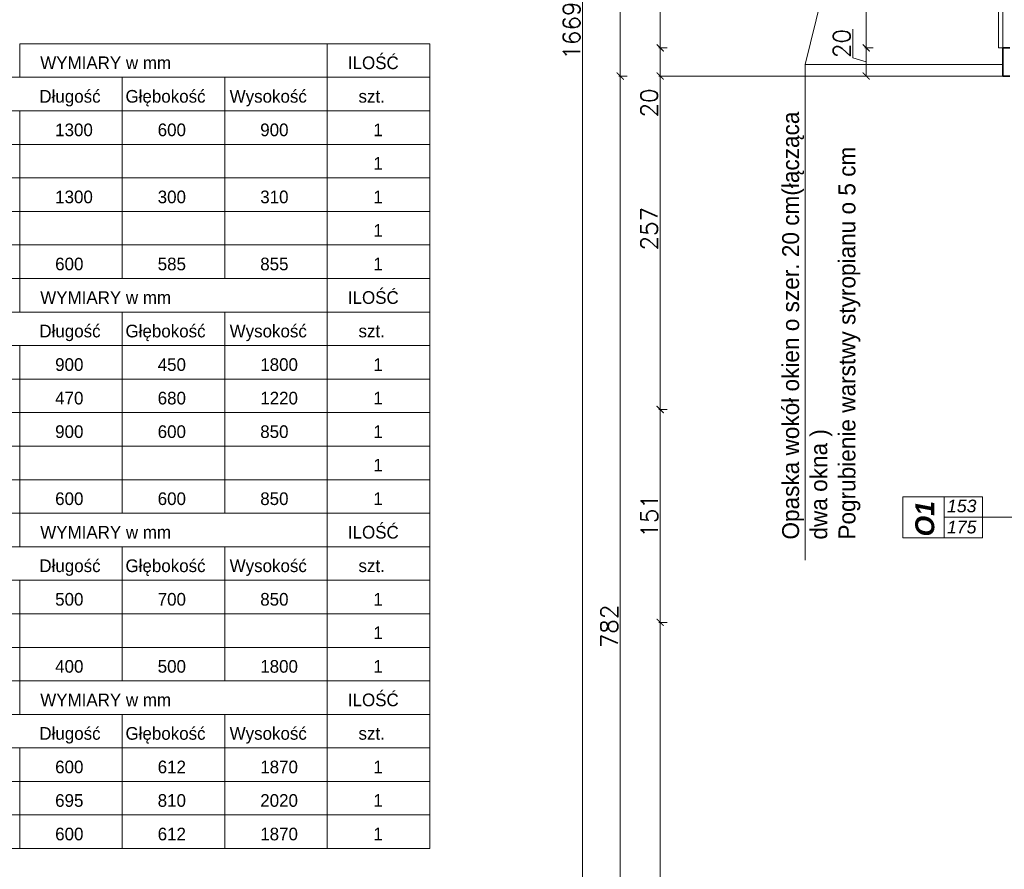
# Model space of a CAD drawing. Header units: millimetres. Extents: x -587 to 358276, y -26688 to 221215.
# Tile 74 of 256: x 8164 to 8863, y 9964 to 10568. Entities that reach past the tile are written whole.
import ezdxf
from ezdxf.lldxf.tags import DXFTag

# ---------------------------------------------------------------- set-up
doc = ezdxf.new("R2010")
doc.units = ezdxf.units.MM
doc.header["$MEASUREMENT"] = 0
for name, color, linetype, lineweight in [('A_izolacja', 5, 'Continuous', 9), ('A_opisy', 166, 'Continuous', 15), ('l.przerywana', 104, 'ICAD_ISO03W100', 5), ('l.widokowa', 140, 'Continuous', 15), ('wymiarowanie', 176, 'Continuous', 9)]:
    doc.layers.add(name, color=color, linetype=linetype, lineweight=lineweight)
doc.styles.add('ARIALL', font='GOTHIC.TTF', dxfattribs={"height": 40})
doc.styles.add('ROMANS', font='romans')
doc.styles.add('styl2', font='simplex.shx')
tags = doc.linetypes.add('ICAD_ISO03W100', pattern=[30, 12, -18]).pattern_tags.tags
tags[6:7] = [DXFTag(74, 4), DXFTag(75, 0), DXFTag(340, '0'), DXFTag(46, 1.0), DXFTag(50, 0.0), DXFTag(44, 0.0), DXFTag(45, 0.0)]
tags[4:5] = [DXFTag(74, 4), DXFTag(75, 0), DXFTag(340, '0'), DXFTag(46, 1.0), DXFTag(50, 0.0), DXFTag(44, 0.0), DXFTag(45, 0.0)]
doc.dimstyles.new('Skala 1-50', dxfattribs={"dimtxt": 12, "dimasz": 5, "dimexe": 1, "dimexo": 1, "dimgap": 1.5, "dimtad": 1, "dimdec": 1, "dimrnd": 0.5, "dimtxsty": 'styl2', "dimblk": 'ARCHTICK', "dimcen": 5, "dimadec": 0, "dimazin": 0, "dimtfac": 1, "dimtdec": 1, "dimtmove": 1, "dimatfit": 3, "dimldrblk": 'ARCHTICK', "dimfxl": 5, "dimfxlon": 1, "dimlwd": -1, "dimlwe": -1, "dimarcsym": 0})

# ---------------------------------------------------------------- blocks, each defined once
blk = doc.blocks.new('_ArchTick')
at = {"color": 0, "linetype": 'ByBlock', "const_width": 0.15}
blk.add_lwpolyline([(-0.5, -0.5), (0.5, 0.5)], dxfattribs=at)
blk = doc.blocks.new('*D3584')
at = {"layer": 'Defpoints', "color": 0}
for p in [(8765.14, 10547.87), (8862.19, 10547.87), (8862.19, 10527.87)]:
    blk.add_point(p, dxfattribs=at)
at = {"layer": 'wymiarowanie', "color": 0}
for p, q in [((8755.59, 10561.21), (8755.59, 10540.73)), ((8770.14, 10547.87), (8764.14, 10547.87)), ((8765.14, 10527.87), (8765.14, 10547.87)), ((8755.59, 10540.73), (8765.14, 10537.87)), ((8770.14, 10527.87), (8764.14, 10527.87))]:
    blk.add_line(p, q, dxfattribs=at)
at = {"layer": 'wymiarowanie', "color": 0, "xscale": 5, "yscale": 5, "zscale": 5}
for p, rotation in [((8765.14, 10547.87), 90), ((8765.14, 10527.87), 270)]:
    blk.add_blockref('_ArchTick', p, dxfattribs=dict(at, rotation=rotation))
at = {"layer": 'wymiarowanie', "color": 0, "insert": (8747.78, 10550.97), "char_height": 12, "attachment_point": 5, "rotation": 90, "style": 'styl2'}
blk.add_mtext('20', dxfattribs=at)
blk = doc.blocks.new('*D3585')
at = {"layer": 'Defpoints', "color": 0}
for p in [(8765.14, 11240.37), (8862.19, 11240.37), (8775.14, 10547.87)]:
    blk.add_point(p, dxfattribs=at)
at = {"layer": 'wymiarowanie', "color": 0}
for p, q in [((8770.14, 11240.37), (8764.14, 11240.37)), ((8765.14, 10547.87), (8765.14, 11240.37)), ((8770.14, 10547.87), (8764.14, 10547.87))]:
    blk.add_line(p, q, dxfattribs=at)
at = {"layer": 'wymiarowanie', "color": 0, "xscale": 5, "yscale": 5, "zscale": 5}
for p, rotation in [((8765.14, 11240.37), 90), ((8765.14, 10547.87), 270)]:
    blk.add_blockref('_ArchTick', p, dxfattribs=dict(at, rotation=rotation))
at = {"layer": 'wymiarowanie', "color": 0, "insert": (8756.78, 10894.12), "char_height": 12, "attachment_point": 5, "rotation": 90, "style": 'styl2'}
blk.add_mtext('692,5', dxfattribs=at)
blk = doc.blocks.new('*D3595')
at = {"layer": 'Defpoints', "color": 0}
for p in [(8618.8, 10139.66), (8867.19, 10139.66), (8887.19, 9745.65)]:
    blk.add_point(p, dxfattribs=at)
at = {"layer": 'wymiarowanie', "color": 0}
for p, q in [((8623.8, 10139.66), (8617.8, 10139.66)), ((8618.8, 9745.65), (8618.8, 10139.66)), ((8623.8, 9745.65), (8617.8, 9745.65))]:
    blk.add_line(p, q, dxfattribs=at)
at = {"layer": 'wymiarowanie', "color": 0, "xscale": 5, "yscale": 5, "zscale": 5}
for p, rotation in [((8618.8, 10139.66), 90), ((8618.8, 9745.65), 270)]:
    blk.add_blockref('_ArchTick', p, dxfattribs=dict(at, rotation=rotation))
at = {"layer": 'wymiarowanie', "color": 0, "insert": (8611, 9942.66), "char_height": 12, "attachment_point": 5, "rotation": 90, "style": 'styl2'}
blk.add_mtext('394', dxfattribs=at)
blk = doc.blocks.new('*D3596')
at = {"layer": 'Defpoints', "color": 0}
for p in [(8618.8, 10547.87), (8860.69, 10547.87), (8862.19, 10527.87)]:
    blk.add_point(p, dxfattribs=at)
at = {"layer": 'wymiarowanie', "color": 0}
for p, q in [((8623.8, 10547.87), (8617.8, 10547.87)), ((8618.8, 10527.87), (8618.8, 10547.87)), ((8623.8, 10527.87), (8617.8, 10527.87)), ((8618.8, 10527.87), (8618.8, 10498.53))]:
    blk.add_line(p, q, dxfattribs=at)
at = {"layer": 'wymiarowanie', "color": 0, "xscale": 5, "yscale": 5, "zscale": 5}
for p, rotation in [((8618.8, 10547.87), 90), ((8618.8, 10527.87), 270)]:
    blk.add_blockref('_ArchTick', p, dxfattribs=dict(at, rotation=rotation))
at = {"layer": 'wymiarowanie', "color": 0, "insert": (8611, 10508.77), "char_height": 12, "attachment_point": 5, "rotation": 90, "style": 'styl2'}
blk.add_mtext('20', dxfattribs=at)
blk = doc.blocks.new('*D3597')
at = {"layer": 'Defpoints', "color": 0}
for p in [(8618.8, 10290.91), (8887.19, 10290.91), (8860.69, 10139.66)]:
    blk.add_point(p, dxfattribs=at)
at = {"layer": 'wymiarowanie', "color": 0}
for p, q in [((8623.8, 10290.91), (8617.8, 10290.91)), ((8618.8, 10139.66), (8618.8, 10290.91)), ((8623.8, 10139.66), (8617.8, 10139.66))]:
    blk.add_line(p, q, dxfattribs=at)
at = {"layer": 'wymiarowanie', "color": 0, "xscale": 5, "yscale": 5, "zscale": 5}
for p, rotation in [((8618.8, 10290.91), 90), ((8618.8, 10139.66), 270)]:
    blk.add_blockref('_ArchTick', p, dxfattribs=dict(at, rotation=rotation))
at = {"layer": 'wymiarowanie', "color": 0, "insert": (8611.15, 10215.28), "char_height": 12, "attachment_point": 5, "rotation": 90, "style": 'styl2'}
blk.add_mtext('151', dxfattribs=at)
blk = doc.blocks.new('*D3598')
at = {"layer": 'Defpoints', "color": 0}
for p in [(8618.8, 10547.87), (8867.19, 10547.87), (8887.19, 10290.91)]:
    blk.add_point(p, dxfattribs=at)
at = {"layer": 'wymiarowanie', "color": 0}
for p, q in [((8623.8, 10547.87), (8617.8, 10547.87)), ((8618.8, 10290.91), (8618.8, 10547.87)), ((8623.8, 10290.91), (8617.8, 10290.91))]:
    blk.add_line(p, q, dxfattribs=at)
at = {"layer": 'wymiarowanie', "color": 0, "xscale": 5, "yscale": 5, "zscale": 5}
for p, rotation in [((8618.8, 10547.87), 90), ((8618.8, 10290.91), 270)]:
    blk.add_blockref('_ArchTick', p, dxfattribs=dict(at, rotation=rotation))
at = {"layer": 'wymiarowanie', "color": 0, "insert": (8611, 10419.39), "char_height": 12, "attachment_point": 5, "rotation": 90, "style": 'styl2'}
blk.add_mtext('257', dxfattribs=at)
blk = doc.blocks.new('*D3599')
at = {"layer": 'Defpoints', "color": 0}
for p in [(8618.8, 10690.11), (8877.19, 10690.11), (8867.19, 10547.87)]:
    blk.add_point(p, dxfattribs=at)
at = {"layer": 'wymiarowanie', "color": 0}
for p, q in [((8623.8, 10690.11), (8617.8, 10690.11)), ((8618.8, 10547.87), (8618.8, 10690.11)), ((8623.8, 10547.87), (8617.8, 10547.87))]:
    blk.add_line(p, q, dxfattribs=at)
at = {"layer": 'wymiarowanie', "color": 0, "xscale": 5, "yscale": 5, "zscale": 5}
for p, rotation in [((8618.8, 10690.11), 90), ((8618.8, 10547.87), 270)]:
    blk.add_blockref('_ArchTick', p, dxfattribs=dict(at, rotation=rotation))
at = {"layer": 'wymiarowanie', "color": 0, "insert": (8611.15, 10618.99), "char_height": 12, "attachment_point": 5, "rotation": 90, "style": 'styl2'}
blk.add_mtext('142', dxfattribs=at)
blk = doc.blocks.new('*D3606')
at = {"layer": 'Defpoints', "color": 0}
for p in [(8618.8, 11260.37), (8590.44, 10527.87), (8618.8, 10527.87)]:
    blk.add_point(p, dxfattribs=at)
at = {"layer": 'wymiarowanie', "color": 0}
for p, q in [((8595.44, 11260.37), (8589.44, 11260.37)), ((8590.44, 11260.37), (8590.44, 10527.87)), ((8595.44, 10527.87), (8589.44, 10527.87))]:
    blk.add_line(p, q, dxfattribs=at)
at = {"layer": 'wymiarowanie', "color": 0, "xscale": 5, "yscale": 5, "zscale": 5}
for p, rotation in [((8590.44, 11260.37), 90), ((8590.44, 10527.87), 270)]:
    blk.add_blockref('_ArchTick', p, dxfattribs=dict(at, rotation=rotation))
at = {"layer": 'wymiarowanie', "color": 0, "insert": (8582.09, 10894.12), "char_height": 12, "attachment_point": 5, "rotation": 90, "style": 'styl2'}
blk.add_mtext('732,5', dxfattribs=at)
blk = doc.blocks.new('*D3607')
at = {"layer": 'Defpoints', "color": 0}
for p in [(8618.8, 10527.87), (8590.44, 9745.65), (8623.8, 9745.65)]:
    blk.add_point(p, dxfattribs=at)
at = {"layer": 'wymiarowanie', "color": 0}
for p, q in [((8595.44, 10527.87), (8589.44, 10527.87)), ((8590.44, 10527.87), (8590.44, 9745.65)), ((8595.44, 9745.65), (8589.44, 9745.65))]:
    blk.add_line(p, q, dxfattribs=at)
at = {"layer": 'wymiarowanie', "color": 0, "xscale": 5, "yscale": 5, "zscale": 5}
for p, rotation in [((8590.44, 10527.87), 90), ((8590.44, 9745.65), 270)]:
    blk.add_blockref('_ArchTick', p, dxfattribs=dict(at, rotation=rotation))
at = {"layer": 'wymiarowanie', "color": 0, "insert": (8582.64, 10136.76), "char_height": 12, "attachment_point": 5, "rotation": 90, "style": 'styl2'}
blk.add_mtext('782', dxfattribs=at)
blk = doc.blocks.new('*D3610')
at = {"layer": 'Defpoints', "color": 0}
for p in [(8563.67, 11394.77), (8595.44, 11394.77), (8595.44, 9725.65)]:
    blk.add_point(p, dxfattribs=at)
at = {"layer": 'wymiarowanie', "color": 0}
for p, q in [((8568.67, 11394.77), (8562.67, 11394.77)), ((8563.67, 9725.65), (8563.67, 11394.77)), ((8568.67, 9725.65), (8562.67, 9725.65))]:
    blk.add_line(p, q, dxfattribs=at)
at = {"layer": 'wymiarowanie', "color": 0, "xscale": 5, "yscale": 5, "zscale": 5}
for p, rotation in [((8563.67, 11394.77), 90), ((8563.67, 9725.65), 270)]:
    blk.add_blockref('_ArchTick', p, dxfattribs=dict(at, rotation=rotation))
at = {"layer": 'wymiarowanie', "color": 0, "insert": (8555.87, 10560.21), "char_height": 12, "attachment_point": 5, "rotation": 90, "style": 'styl2'}
blk.add_mtext('1669', dxfattribs=at)

msp = doc.modelspace()

# ---------------------------------------------------------------- linework, layer by layer
at = {"layer": 'A_izolacja', "lineweight": 35}
msp.add_lwpolyline([(8867.19, 10547.87), (8865.19, 10547.87), (8862.19, 10547.87), (8862.19, 10527.87), (8867.19, 10527.87)], dxfattribs=at)
at = {"layer": 'A_opisy'}
msp.add_line((8820.45, 10214.28), (8953.92, 10214.28), dxfattribs=at)
at = {"layer": 'A_opisy', "ltscale": 0.3}
for points in [[(8791.24, 10199.68), (8820.45, 10199.68), (8820.45, 10228.89), (8791.24, 10228.89)], [(8820.45, 10228.89), (8847.84, 10228.89), (8847.84, 10214.28), (8820.45, 10214.28)], [(8820.45, 10214.28), (8847.84, 10214.28), (8847.84, 10199.68), (8820.45, 10199.68)]]:
    msp.add_lwpolyline(points, close=True, dxfattribs=at)
at = {"layer": 'l.przerywana', "color": 5, "ltscale": 0.3}
msp.add_line((8862.19, 11098.32), (8862.19, 10547.87), dxfattribs=at)
at = {"layer": 'l.widokowa', "color": 5}
msp.add_lwpolyline([(8862.19, 11098.32), (8859.19, 11098.32), (8859.19, 10547.87), (8862.19, 10547.87)], dxfattribs=at)
at = {"layer": 'wymiarowanie'}
for p, q in [((8721.78, 10536), (8862.19, 11106.46)), ((8721.78, 10536), (8721.78, 10183.81)), ((8862.19, 10536), (8721.78, 10536)), ((8236.68, 10526.96), (8236.68, 10479.3)), ((8309.52, 10526.96), (8309.52, 10479.3)), ((8236.68, 10360.17), (8236.68, 10312.51)), ((8309.52, 10360.17), (8309.52, 10312.51)), ((8236.68, 10193.38), (8236.68, 10145.72)), ((8309.52, 10193.38), (8309.52, 10145.72)), ((8236.68, 10074.24), (8236.68, 10026.59)), ((8309.52, 10074.24), (8309.52, 10026.59))]:
    msp.add_line(p, q, dxfattribs=at)
at = {"layer": 'wymiarowanie', "linetype": 'ICAD_ISO03W100', "ltscale": 0.2}
msp.add_line((8623.8, 10527.87), (8862.19, 10527.87), dxfattribs=at)
at = {"layer": 'wymiarowanie'}
for points in [[(8163.85, 10550.79), (8382.36, 10550.79), (8382.36, 10526.96), (8163.85, 10526.96)], [(8382.36, 10550.79), (8455.2, 10550.79), (8455.2, 10526.96), (8382.36, 10526.96)], [(7668.79, 10526.96), (8382.36, 10526.96), (8382.36, 10503.13), (7668.79, 10503.13)], [(8455.2, 10526.96), (8382.36, 10526.96), (8382.36, 10503.13), (8455.2, 10503.13)], [(7668.79, 10503.13), (8382.36, 10503.13), (8382.36, 10479.3), (7668.79, 10479.3)], [(8236.68, 10503.13), (8163.85, 10503.13), (8163.85, 10479.3), (8236.68, 10479.3)], [(8309.52, 10503.13), (8236.68, 10503.13), (8236.68, 10479.3), (8309.52, 10479.3)], [(8382.36, 10503.13), (8309.52, 10503.13), (8309.52, 10479.3), (8382.36, 10479.3)], [(8455.2, 10503.13), (8382.36, 10503.13), (8382.36, 10479.3), (8455.2, 10479.3)], [(7668.79, 10479.3), (8382.36, 10479.3), (8382.36, 10455.48), (7668.79, 10455.48)], [(8236.68, 10479.3), (8163.85, 10479.3), (8163.85, 10455.48), (8236.68, 10455.48)], [(8309.52, 10479.3), (8236.68, 10479.3), (8236.68, 10455.48), (8309.52, 10455.48)], [(8382.36, 10479.3), (8309.52, 10479.3), (8309.52, 10455.48), (8382.36, 10455.48)], [(8455.2, 10479.3), (8382.36, 10479.3), (8382.36, 10455.48), (8455.2, 10455.48)], [(7668.79, 10455.48), (8382.36, 10455.48), (8382.36, 10431.65), (7668.79, 10431.65)], [(8236.68, 10455.48), (8163.85, 10455.48), (8163.85, 10431.65), (8236.68, 10431.65)], [(8309.52, 10455.48), (8236.68, 10455.48), (8236.68, 10431.65), (8309.52, 10431.65)], [(8382.36, 10455.48), (8309.52, 10455.48), (8309.52, 10431.65), (8382.36, 10431.65)], [(8455.2, 10455.48), (8382.36, 10455.48), (8382.36, 10431.65), (8455.2, 10431.65)], [(7668.79, 10431.65), (8382.36, 10431.65), (8382.36, 10407.82), (7668.79, 10407.82)], [(8236.68, 10431.65), (8163.85, 10431.65), (8163.85, 10407.82), (8236.68, 10407.82)], [(8309.52, 10431.65), (8236.68, 10431.65), (8236.68, 10407.82), (8309.52, 10407.82)], [(8382.36, 10431.65), (8309.52, 10431.65), (8309.52, 10407.82), (8382.36, 10407.82)], [(8455.2, 10431.65), (8382.36, 10431.65), (8382.36, 10407.82), (8455.2, 10407.82)], [(7668.79, 10407.82), (8382.36, 10407.82), (8382.36, 10383.99), (7668.79, 10383.99)], [(8236.68, 10407.82), (8163.85, 10407.82), (8163.85, 10383.99), (8236.68, 10383.99)], [(8309.52, 10407.82), (8236.68, 10407.82), (8236.68, 10383.99), (8309.52, 10383.99)], [(8382.36, 10407.82), (8309.52, 10407.82), (8309.52, 10383.99), (8382.36, 10383.99)], [(8455.2, 10407.82), (8382.36, 10407.82), (8382.36, 10383.99), (8455.2, 10383.99)], [(8163.85, 10383.99), (8382.36, 10383.99), (8382.36, 10360.17), (8163.85, 10360.17)], [(8382.36, 10383.99), (8455.2, 10383.99), (8455.2, 10360.17), (8382.36, 10360.17)], [(7668.79, 10360.17), (8382.36, 10360.17), (8382.36, 10336.34), (7668.79, 10336.34)], [(8455.2, 10360.17), (8382.36, 10360.17), (8382.36, 10336.34), (8455.2, 10336.34)], [(7668.79, 10336.34), (8382.36, 10336.34), (8382.36, 10312.51), (7668.79, 10312.51)], [(8236.68, 10336.34), (8163.85, 10336.34), (8163.85, 10312.51), (8236.68, 10312.51)], [(8309.52, 10336.34), (8236.68, 10336.34), (8236.68, 10312.51), (8309.52, 10312.51)], [(8382.36, 10336.34), (8309.52, 10336.34), (8309.52, 10312.51), (8382.36, 10312.51)], [(8455.2, 10336.34), (8382.36, 10336.34), (8382.36, 10312.51), (8455.2, 10312.51)], [(7668.79, 10312.51), (8382.36, 10312.51), (8382.36, 10288.69), (7668.79, 10288.69)], [(8236.68, 10312.51), (8163.85, 10312.51), (8163.85, 10288.69), (8236.68, 10288.69)], [(8309.52, 10312.51), (8236.68, 10312.51), (8236.68, 10288.69), (8309.52, 10288.69)], [(8382.36, 10312.51), (8309.52, 10312.51), (8309.52, 10288.69), (8382.36, 10288.69)], [(8455.2, 10312.51), (8382.36, 10312.51), (8382.36, 10288.69), (8455.2, 10288.69)], [(7668.79, 10288.69), (8382.36, 10288.69), (8382.36, 10264.86), (7668.79, 10264.86)], [(8236.68, 10288.69), (8163.85, 10288.69), (8163.85, 10264.86), (8236.68, 10264.86)], [(8309.52, 10288.69), (8236.68, 10288.69), (8236.68, 10264.86), (8309.52, 10264.86)], [(8382.36, 10288.69), (8309.52, 10288.69), (8309.52, 10264.86), (8382.36, 10264.86)], [(8455.2, 10288.69), (8382.36, 10288.69), (8382.36, 10264.86), (8455.2, 10264.86)], [(7668.79, 10264.86), (8382.36, 10264.86), (8382.36, 10241.03), (7668.79, 10241.03)], [(8236.68, 10264.86), (8163.85, 10264.86), (8163.85, 10241.03), (8236.68, 10241.03)], [(8309.52, 10264.86), (8236.68, 10264.86), (8236.68, 10241.03), (8309.52, 10241.03)], [(8382.36, 10264.86), (8309.52, 10264.86), (8309.52, 10241.03), (8382.36, 10241.03)], [(8455.2, 10264.86), (8382.36, 10264.86), (8382.36, 10241.03), (8455.2, 10241.03)], [(7668.79, 10241.03), (8382.36, 10241.03), (8382.36, 10217.2), (7668.79, 10217.2)], [(8236.68, 10241.03), (8163.85, 10241.03), (8163.85, 10217.2), (8236.68, 10217.2)], [(8309.52, 10241.03), (8236.68, 10241.03), (8236.68, 10217.2), (8309.52, 10217.2)], [(8382.36, 10241.03), (8309.52, 10241.03), (8309.52, 10217.2), (8382.36, 10217.2)], [(8455.2, 10241.03), (8382.36, 10241.03), (8382.36, 10217.2), (8455.2, 10217.2)], [(8163.85, 10217.2), (8382.36, 10217.2), (8382.36, 10193.38), (8163.85, 10193.38)], [(8382.36, 10217.2), (8455.2, 10217.2), (8455.2, 10193.38), (8382.36, 10193.38)], [(7668.79, 10193.38), (8382.36, 10193.38), (8382.36, 10169.55), (7668.79, 10169.55)], [(8455.2, 10193.38), (8382.36, 10193.38), (8382.36, 10169.55), (8455.2, 10169.55)], [(7668.79, 10169.55), (8382.36, 10169.55), (8382.36, 10145.72), (7668.79, 10145.72)], [(8236.68, 10169.55), (8163.85, 10169.55), (8163.85, 10145.72), (8236.68, 10145.72)], [(8309.52, 10169.55), (8236.68, 10169.55), (8236.68, 10145.72), (8309.52, 10145.72)], [(8382.36, 10169.55), (8309.52, 10169.55), (8309.52, 10145.72), (8382.36, 10145.72)], [(8455.2, 10169.55), (8382.36, 10169.55), (8382.36, 10145.72), (8455.2, 10145.72)], [(7668.79, 10145.72), (8382.36, 10145.72), (8382.36, 10121.9), (7668.79, 10121.9)], [(8236.68, 10145.72), (8163.85, 10145.72), (8163.85, 10121.9), (8236.68, 10121.9)], [(8309.52, 10145.72), (8236.68, 10145.72), (8236.68, 10121.9), (8309.52, 10121.9)], [(8382.36, 10145.72), (8309.52, 10145.72), (8309.52, 10121.9), (8382.36, 10121.9)], [(8455.2, 10145.72), (8382.36, 10145.72), (8382.36, 10121.9), (8455.2, 10121.9)], [(7668.79, 10121.9), (8382.36, 10121.9), (8382.36, 10098.07), (7668.79, 10098.07)], [(8236.68, 10121.9), (8163.85, 10121.9), (8163.85, 10098.07), (8236.68, 10098.07)], [(8309.52, 10121.9), (8236.68, 10121.9), (8236.68, 10098.07), (8309.52, 10098.07)], [(8382.36, 10121.9), (8309.52, 10121.9), (8309.52, 10098.07), (8382.36, 10098.07)], [(8455.2, 10121.9), (8382.36, 10121.9), (8382.36, 10098.07), (8455.2, 10098.07)], [(8163.85, 10098.07), (8382.36, 10098.07), (8382.36, 10074.24), (8163.85, 10074.24)], [(8382.36, 10098.07), (8455.2, 10098.07), (8455.2, 10074.24), (8382.36, 10074.24)], [(7668.79, 10074.24), (8382.36, 10074.24), (8382.36, 10050.41), (7668.79, 10050.41)], [(8455.2, 10074.24), (8382.36, 10074.24), (8382.36, 10050.41), (8455.2, 10050.41)], [(7668.79, 10050.41), (8382.36, 10050.41), (8382.36, 10026.59), (7668.79, 10026.59)], [(8236.68, 10050.41), (8163.85, 10050.41), (8163.85, 10026.59), (8236.68, 10026.59)], [(8309.52, 10050.41), (8236.68, 10050.41), (8236.68, 10026.59), (8309.52, 10026.59)], [(8382.36, 10050.41), (8309.52, 10050.41), (8309.52, 10026.59), (8382.36, 10026.59)], [(8455.2, 10050.41), (8382.36, 10050.41), (8382.36, 10026.59), (8455.2, 10026.59)], [(7668.79, 10026.59), (8382.36, 10026.59), (8382.36, 10002.76), (7668.79, 10002.76)], [(8236.68, 10026.59), (8163.85, 10026.59), (8163.85, 10002.76), (8236.68, 10002.76)], [(8309.52, 10026.59), (8236.68, 10026.59), (8236.68, 10002.76), (8309.52, 10002.76)], [(8382.36, 10026.59), (8309.52, 10026.59), (8309.52, 10002.76), (8382.36, 10002.76)], [(8455.2, 10026.59), (8382.36, 10026.59), (8382.36, 10002.76), (8455.2, 10002.76)], [(7668.79, 10002.76), (8382.36, 10002.76), (8382.36, 9978.93), (7668.79, 9978.93)], [(8236.68, 10002.76), (8163.85, 10002.76), (8163.85, 9978.93), (8236.68, 9978.93)], [(8309.52, 10002.76), (8236.68, 10002.76), (8236.68, 9978.93), (8309.52, 9978.93)], [(8382.36, 10002.76), (8309.52, 10002.76), (8309.52, 9978.93), (8382.36, 9978.93)], [(8455.2, 10002.76), (8382.36, 10002.76), (8382.36, 9978.93), (8455.2, 9978.93)]]:
    msp.add_lwpolyline(points, close=True, dxfattribs=at)

# ---------------------------------------------------------------- texts
at = {"layer": 'A_opisy', "ltscale": 0.3, "insert": (8787.24, 10226.86), "char_height": 9, "width": 91.4611, "attachment_point": 1, "style": 'ARIALL'}
msp.add_mtext('\\pxqc;{\\fArial|b0|i1|c238|p34;153\\P175}', dxfattribs=at)
at = {"layer": 'A_opisy', "ltscale": 0.3, "insert": (8813.67, 10225.84), "char_height": 13.5, "width": 91.4611, "attachment_point": 9, "rotation": 90, "style": 'ARIALL'}
msp.add_mtext('{\\fArial|b1|i1|c238|p34;O1}', dxfattribs=at)
at = {"layer": 'wymiarowanie', "char_height": 9, "width": 245.7208, "attachment_point": 3, "style": 'ROMANS'}
for s, insert in [('\\pxql;{\\fCentury Gothic|b0|i0|c238|p0;\\C256;WYMIARY w mm\\P }', (8424.17, 10541.77)), ('\\pxql;{\\fCentury Gothic|b0|i0|c238|p0;ILOŚĆ\\P }', (8642.68, 10541.77)), ('\\pxql;{\\fCentury Gothic|b0|i0|c238|p0;Długość\\P }', (8423.55, 10517.95)), ('\\pxql;{\\fCentury Gothic|b0|i0|c238|p0;Głębokość\\P }', (8484.73, 10517.95)), ('\\pxql;{\\fCentury Gothic|b0|i0|c238|p0;Wysokość\\P }', (8558.7, 10517.95)), ('\\pxql;{\\fCentury Gothic|b0|i0|c238|p0;szt.\\P }', (8650.22, 10517.95)), ('\\pxql;{\\fCentury Gothic|b0|i0|c238|p0;1300}', (8434.76, 10494.12)), ('\\pxql;{\\fCentury Gothic|b0|i0|c238|p0;600\\P }', (8507.59, 10494.12)), ('\\pxql;{\\fCentury Gothic|b0|i0|c238|p0;900\\P }', (8580.43, 10494.12)), ('\\pxql;{\\fCentury Gothic|b0|i0|c238|p0;1\\P }', (8660.74, 10494.12)), ('\\pxql;{\\fCentury Gothic|b0|i0|c238|p0;1\\P }', (8660.74, 10470.29)), ('\\pxql;{\\fCentury Gothic|b0|i0|c238|p0;1300}', (8434.76, 10446.47)), ('\\pxql;{\\fCentury Gothic|b0|i0|c238|p0;300\\P }', (8507.59, 10446.47)), ('\\pxql;{\\fCentury Gothic|b0|i0|c238|p0;310\\P }', (8580.43, 10446.47)), ('\\pxql;{\\fCentury Gothic|b0|i0|c238|p0;1\\P }', (8660.74, 10446.47)), ('\\pxql;{\\fCentury Gothic|b0|i0|c238|p0;1\\P }', (8660.74, 10422.64)), ('\\pxql;{\\fCentury Gothic|b0|i0|c238|p0;600}', (8434.76, 10398.81)), ('\\pxql;{\\fCentury Gothic|b0|i0|c238|p0;585\\P }', (8507.59, 10398.81)), ('\\pxql;{\\fCentury Gothic|b0|i0|c238|p0;855\\P }', (8580.43, 10398.81)), ('\\pxql;{\\fCentury Gothic|b0|i0|c238|p0;1\\P }', (8660.74, 10398.81)), ('\\pxql;{\\fCentury Gothic|b0|i0|c238|p0;\\C256;WYMIARY w mm\\P }', (8424.17, 10374.98)), ('\\pxql;{\\fCentury Gothic|b0|i0|c238|p0;ILOŚĆ\\P }', (8642.68, 10374.98)), ('\\pxql;{\\fCentury Gothic|b0|i0|c238|p0;Długość\\P }', (8423.55, 10351.16)), ('\\pxql;{\\fCentury Gothic|b0|i0|c238|p0;Głębokość\\P }', (8484.73, 10351.16)), ('\\pxql;{\\fCentury Gothic|b0|i0|c238|p0;Wysokość\\P }', (8558.7, 10351.16)), ('\\pxql;{\\fCentury Gothic|b0|i0|c238|p0;szt.\\P }', (8650.22, 10351.16)), ('\\pxql;{\\fCentury Gothic|b0|i0|c238|p0;900}', (8434.76, 10327.33)), ('\\pxql;{\\fCentury Gothic|b0|i0|c238|p0;450\\P }', (8507.59, 10327.33)), ('\\pxql;{\\fCentury Gothic|b0|i0|c238|p0;1800\\P }', (8580.43, 10327.33)), ('\\pxql;{\\fCentury Gothic|b0|i0|c238|p0;1\\P }', (8660.74, 10327.33)), ('\\pxql;{\\fCentury Gothic|b0|i0|c238|p0;470}', (8434.76, 10303.5)), ('\\pxql;{\\fCentury Gothic|b0|i0|c238|p0;680\\P }', (8507.59, 10303.5)), ('\\pxql;{\\fCentury Gothic|b0|i0|c238|p0;1220\\P }', (8580.43, 10303.5)), ('\\pxql;{\\fCentury Gothic|b0|i0|c238|p0;1\\P }', (8660.74, 10303.5)), ('\\pxql;{\\fCentury Gothic|b0|i0|c238|p0;900}', (8434.76, 10279.67)), ('\\pxql;{\\fCentury Gothic|b0|i0|c238|p0;600\\P }', (8507.59, 10279.67)), ('\\pxql;{\\fCentury Gothic|b0|i0|c238|p0;850\\P }', (8580.43, 10279.67)), ('\\pxql;{\\fCentury Gothic|b0|i0|c238|p0;1\\P }', (8660.74, 10279.67)), ('\\pxql;{\\fCentury Gothic|b0|i0|c238|p0;1\\P }', (8660.74, 10255.85)), ('\\pxql;{\\fCentury Gothic|b0|i0|c238|p0;600}', (8434.76, 10232.02)), ('\\pxql;{\\fCentury Gothic|b0|i0|c238|p0;600\\P }', (8507.59, 10232.02)), ('\\pxql;{\\fCentury Gothic|b0|i0|c238|p0;850\\P }', (8580.43, 10232.02)), ('\\pxql;{\\fCentury Gothic|b0|i0|c238|p0;1\\P }', (8660.74, 10232.02)), ('\\pxql;{\\fCentury Gothic|b0|i0|c238|p0;\\C256;WYMIARY w mm\\P }', (8424.17, 10208.19)), ('\\pxql;{\\fCentury Gothic|b0|i0|c238|p0;ILOŚĆ\\P }', (8642.68, 10208.19)), ('\\pxql;{\\fCentury Gothic|b0|i0|c238|p0;Długość\\P }', (8423.55, 10184.37)), ('\\pxql;{\\fCentury Gothic|b0|i0|c238|p0;Głębokość\\P }', (8484.73, 10184.37)), ('\\pxql;{\\fCentury Gothic|b0|i0|c238|p0;Wysokość\\P }', (8558.7, 10184.37)), ('\\pxql;{\\fCentury Gothic|b0|i0|c238|p0;szt.\\P }', (8650.22, 10184.37)), ('\\pxql;{\\fCentury Gothic|b0|i0|c238|p0;500}', (8434.76, 10160.54)), ('\\pxql;{\\fCentury Gothic|b0|i0|c238|p0;700\\P }', (8507.59, 10160.54)), ('\\pxql;{\\fCentury Gothic|b0|i0|c238|p0;850\\P }', (8580.43, 10160.54)), ('\\pxql;{\\fCentury Gothic|b0|i0|c238|p0;1\\P }', (8660.74, 10160.54)), ('\\pxql;{\\fCentury Gothic|b0|i0|c238|p0;1\\P }', (8660.74, 10136.71)), ('\\pxql;{\\fCentury Gothic|b0|i0|c238|p0;400}', (8434.76, 10112.88)), ('\\pxql;{\\fCentury Gothic|b0|i0|c238|p0;500\\P }', (8507.59, 10112.88)), ('\\pxql;{\\fCentury Gothic|b0|i0|c238|p0;1800\\P }', (8580.43, 10112.88)), ('\\pxql;{\\fCentury Gothic|b0|i0|c238|p0;1\\P }', (8660.74, 10112.88)), ('\\pxql;{\\fCentury Gothic|b0|i0|c238|p0;\\C256;WYMIARY w mm\\P }', (8424.17, 10089.06)), ('\\pxql;{\\fCentury Gothic|b0|i0|c238|p0;ILOŚĆ\\P }', (8642.68, 10089.06)), ('\\pxql;{\\fCentury Gothic|b0|i0|c238|p0;Długość\\P }', (8423.55, 10065.23)), ('\\pxql;{\\fCentury Gothic|b0|i0|c238|p0;Głębokość\\P }', (8484.73, 10065.23)), ('\\pxql;{\\fCentury Gothic|b0|i0|c238|p0;Wysokość\\P }', (8558.7, 10065.23)), ('\\pxql;{\\fCentury Gothic|b0|i0|c238|p0;szt.\\P }', (8650.22, 10065.23)), ('\\pxql;{\\fCentury Gothic|b0|i0|c238|p0;600}', (8434.76, 10041.4)), ('\\pxql;{\\fCentury Gothic|b0|i0|c238|p0;612\\P }', (8507.59, 10041.4)), ('\\pxql;{\\fCentury Gothic|b0|i0|c238|p0;1870\\P }', (8580.43, 10041.4)), ('\\pxql;{\\fCentury Gothic|b0|i0|c238|p0;1\\P }', (8660.74, 10041.4)), ('\\pxql;{\\fCentury Gothic|b0|i0|c238|p0;695}', (8434.76, 10017.58)), ('\\pxql;{\\fCentury Gothic|b0|i0|c238|p0;810 }', (8507.59, 10017.58)), ('\\pxql;{\\fCentury Gothic|b0|i0|c238|p0;2020\\P }', (8580.43, 10017.58)), ('\\pxql;{\\fCentury Gothic|b0|i0|c238|p0;1\\P }', (8660.74, 10017.58)), ('\\pxql;{\\fCentury Gothic|b0|i0|c238|p0;600}', (8434.76, 9993.75)), ('\\pxql;{\\fCentury Gothic|b0|i0|c238|p0;612\\P }', (8507.59, 9993.75)), ('\\pxql;{\\fCentury Gothic|b0|i0|c238|p0;1870\\P }', (8580.43, 9993.75)), ('\\pxql;{\\fCentury Gothic|b0|i0|c238|p0;1\\P }', (8660.74, 9993.75))]:
    msp.add_mtext(s, dxfattribs=dict(at, insert=insert))
at = {"layer": 'wymiarowanie', "color": 6, "linetype": 'Continuous', "insert": (8705.43, 10526.1), "char_height": 12, "width": 327.6277, "attachment_point": 3, "rotation": 90, "style": 'ROMANS'}
msp.add_mtext('\\pxql;{\\fCentury Gothic|b0|i0|c238|p0;\\C256;Opaska wokół okien o szer. 20 cm(łącząca dwa okna )\\PPogrubienie warstwy styropianu o 5 cm }', dxfattribs=at)

# ---------------------------------------------------------------- dimensions: what is measured, and where the dimension line sits
at = {"layer": 'wymiarowanie'}
for base, p1, p2, picture, middle in [((8563.67, 11394.77), (8595.44, 9725.65), (8595.44, 11394.77), '*D3610', (8555.87, 10560.21)), ((8590.44, 10527.87), (8618.8, 11260.37), (8618.8, 10527.87), '*D3606', (8582.09, 10894.12)), ((8618.8, 10690.11), (8867.19, 10547.87), (8877.19, 10690.11), '*D3599', (8611.15, 10618.99)), ((8618.8, 10547.87), (8887.19, 10290.91), (8867.19, 10547.87), '*D3598', (8611, 10419.39)), ((8590.44, 9745.65), (8618.8, 10527.87), (8623.8, 9745.65), '*D3607', (8582.64, 10136.76)), ((8618.8028, 10290.9067), (8860.6855, 10139.6601), (8887.1855, 10290.9067), '*D3597', (8611.1519, 10215.2834)), ((8618.8, 10139.66), (8887.19, 9745.65), (8867.19, 10139.66), '*D3595', (8611, 9942.66))]:
    dim = msp.add_linear_dim(base=base, p1=p1, p2=p2, angle=90, dimstyle='Skala 1-50', dxfattribs=at)
    dim.commit()
    dim.dimension.update_dxf_attribs({"geometry": picture, "text_midpoint": middle})
at = {"layer": 'wymiarowanie', "color": 5}
for base, p1, p2, picture, middle in [((8765.14, 11240.37), (8775.14, 10547.87), (8862.19, 11240.37), '*D3585', (8756.78, 10894.12)), ((8765.14, 10547.87), (8862.19, 10527.87), (8862.19, 10547.87), '*D3584', (8747.78, 10542.23))]:
    dim = msp.add_linear_dim(base=base, p1=p1, p2=p2, angle=90, dimstyle='Skala 1-50', dxfattribs=at)
    dim.commit()
    dim.dimension.update_dxf_attribs({"geometry": picture, "text_midpoint": middle})
at = {"layer": 'wymiarowanie'}
dim = msp.add_linear_dim(base=(8618.8, 10547.87), p1=(8862.19, 10527.87), p2=(8860.69, 10547.87), angle=90, dimstyle='Skala 1-50', dxfattribs=at)
dim.commit()
dim.dimension.update_dxf_attribs({"geometry": '*D3596', "text_midpoint": (8618.8, 10508.77), "dimtype": 160})

doc.saveas('drawing.dxf')
